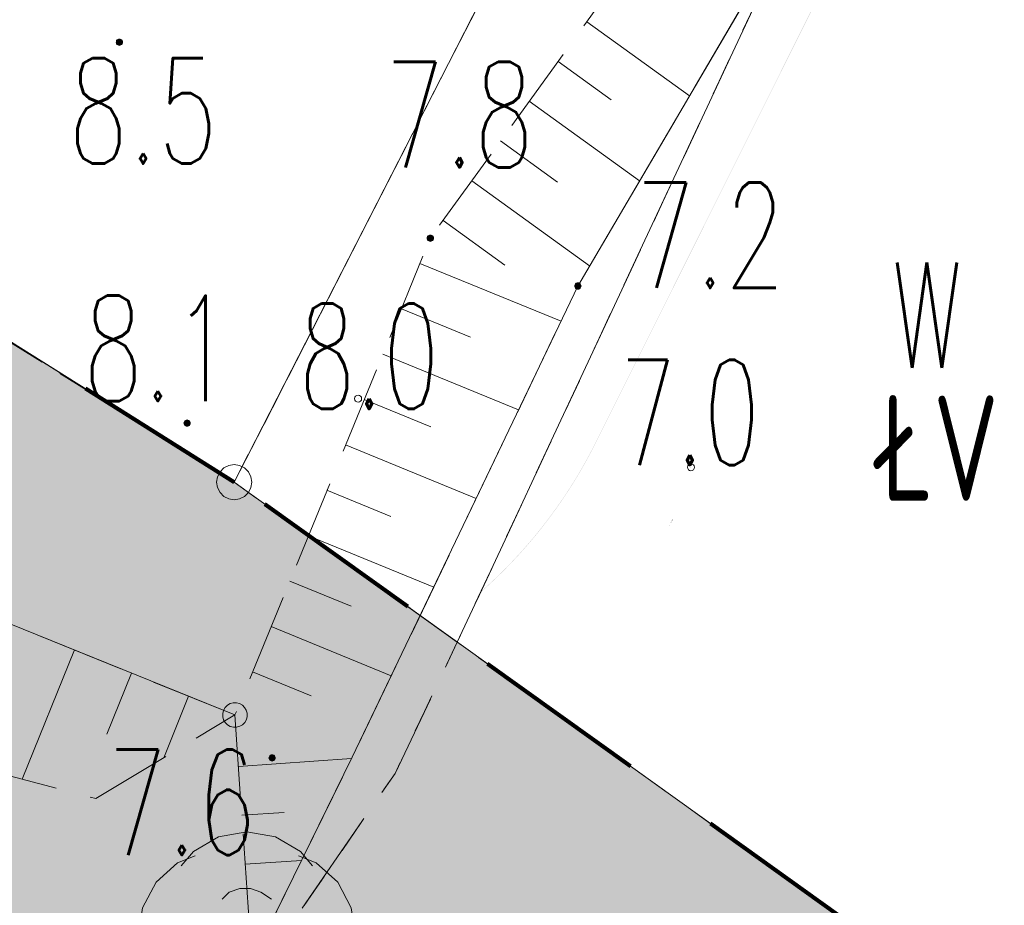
# Model space of a CAD drawing. Header units: millimetres. Extents: x -367306 to 168495, y -187323 to 82034.
# Tile 103 of 170: x 41279 to 55289, y -33610 to -21016. Entities that reach past the tile are written whole.
import ezdxf

# ---------------------------------------------------------------- set-up
doc = ezdxf.new("R2010")
doc.units = ezdxf.units.MM
doc.header["$MEASUREMENT"] = 0
for name, pattern in [('L_0_03', [1000, 500, -500]), ('L_0_05', [1750, 1250, -500]), ('L_0_06', [2000, 1500, -500]), ('Przerywana długa', [3900, 2500, -1400]), ('Przerywana gęsta', [900, 600, -300])]:
    doc.linetypes.add(name, pattern=pattern)
for name, color, linetype, lineweight, true_color in [('0_Nr_pióra__105', 7, 'Continuous', 5, 0xcae6ff), ('0_Nr_pióra__240', 7, 'Continuous', 18, 0xdcf887), ('Nowe_0_Nr_pióra__238', 7, 'Continuous', 18, 0x498039), ('sytuacja_Nr_pióra__240', 7, 'Continuous', 18, 0xdcf887), ('sytuacja_Nr_pióra__65', 7, 'Continuous', 13, 0x80c2ff)]:
    doc.layers.add(name, color=color, linetype=linetype, lineweight=lineweight, true_color=true_color)
for name, color, linetype, lineweight in [('0_Nr_pióra__196', 1, 'Continuous', 100), ('Nowe_0_Nr_pióra__8', 7, 'Continuous', 13), ('Nowe_0_Nr_pióra__9', 7, 'Continuous', 13), ('Nowe_EGDE_Nr_pióra__8', 7, 'Continuous', 13), ('Nowe_EGDE_Nr_pióra__9', 7, 'Continuous', 13), ('Nowe_EGKK_Nr_pióra__8', 7, 'Continuous', 13), ('Nowe_EGKK_Nr_pióra__9', 7, 'Continuous', 13), ('Nowe_EGKK_O_Nr_pióra__8', 7, 'Continuous', 13), ('Nowe_EGPG_Nr_pióra__8', 7, 'Continuous', 13), ('Nowe_EGPG_Nr_pióra__9', 7, 'Continuous', 13), ('Nowe_EGUG_Nr_pióra__8', 7, 'Continuous', 13), ('Nowe_EGUG_Nr_pióra__9', 7, 'Continuous', 13), ('Nowe_EGUG_O_Nr_pióra__8', 7, 'Continuous', 13), ('Nowe_OTOO_Nr_pióra__7', 7, 'Continuous', 13), ('Nowe_OTOO_Nr_pióra__8', 7, 'Continuous', 13), ('Nowe_OTOO_Nr_pióra__9', 7, 'Continuous', 13), ('Nowe_OTRK_Nr_pióra__8', 7, 'Continuous', 13), ('Nowe_OTRK_Nr_pióra__9', 7, 'Continuous', 13), ('Nowe_OTRN_Nr_pióra__7', 7, 'Continuous', 13), ('Nowe_OTRN_Nr_pióra__8', 7, 'Continuous', 13), ('Nowe_OTRN_Nr_pióra__9', 7, 'Continuous', 13), ('Nowe_OTRN_O_Nr_pióra__8', 7, 'Continuous', 13), ('Nowe_OTWP_Nr_pióra__8', 7, 'Continuous', 13), ('Nowe_OTWP_Nr_pióra__9', 7, 'Continuous', 13), ('sytuacja_Nr_pióra__1', 7, 'Continuous', 13)]:
    doc.layers.add(name, color=color, linetype=linetype, lineweight=lineweight)
doc.styles.add('STYL_AUTOMATYCZNY_3', font='Simplex.shx')

msp = doc.modelspace()

# ---------------------------------------------------------------- hatches: boundary and pattern name
at = {"layer": '0_Nr_pióra__105', "linetype": 'Continuous', "lineweight": 0, "true_color": 0x97acbf}
msp.add_hatch(color=253, dxfattribs=at).paths.add_polyline_path([(47841.4, -29149.1), (47836.3, -29160, 0.0175243), (48193.5, -28823.3, 0.0793194), (49479.6, -27027.8), (54837.3, -16302.5), (54833.1, -16300), (49475.3, -27025.6, -0.0965813)])
at = {"layer": '0_Nr_pióra__105', "linetype": 'Continuous', "lineweight": 0, "true_color": 0x505c66}
msp.add_hatch(color=251, dxfattribs=at).paths.add_polyline_path([(20441.6, -93093.2), (30167, -96734.3), (31726.2, -92406.6), (33167.2, -88530), (34343.1, -85366.5), (35027.6, -83524.8), (35149, -82792.1), (35373.2, -81438.5), (35689, -79531.4), (36018.2, -77547.1), (37194.9, -74081.9), (37508.2, -73159.1), (39123, -71571.1), (40159.4, -71414.1), (41250.5, -71802.7), (42978.9, -72418.4), (44640.7, -73010.5), (46422.8, -73645.3), (48593.9, -74403.7), (49958.1, -74879.6), (51222.3, -75320.7), (52926.1, -75915.1), (55052.9, -76657.1), (56703.6, -78380.8), (56382.6, -81087.9), (58506.9, -81618.7), (58572.4, -81544.1), (58886.4, -79298.1), (58755.1, -77979.1), (59238.7, -76159.5), (59579.1, -75843.4), (60544.8, -75099.8), (60821.9, -73667.5), (58637.3, -72854.6), (56224.5, -75830.5), (47675.1, -72338.2), (42569.2, -70252.6), (41470.3, -69790.4), (40212.7, -68912.2), (40283.4, -66791), (42208.7, -62543.2), (43771.6, -59413), (45161.6, -57793), (46661.6, -55883), (48311.6, -52433), (49741.6, -47093), (52171.6, -42023), (55048, -35268), (48510.8, -30586.1, -0.0534642), (48236.5, -30789.9), (47057.6, -31505.7, -0.0664251), (45722.8, -32090.7), (44581.6, -34413), (43011.6, -35863), (38971.6, -36563), (38441.6, -36363), (34861.6, -35003), (31101.6, -42243), (30181.6, -45723), (28891.6, -49533), (29151.6, -51443), (31911.6, -55323), (30631.6, -60783), (27191.6, -71293), (23081.6, -83003), (21661.6, -88693), (20441.6, -93093)])
at = {"layer": '0_Nr_pióra__240', "linetype": 'Continuous', "lineweight": 0, "true_color": 0x2c311b}
h = msp.add_hatch(color=250, dxfattribs=at)
h.paths.add_polyline_path([(-66188.4, -91903), (-66614.5, -94548.3), (-66298.8, -97378.8), (-65984.3, -99017.4), (-65908.4, -99413), (-64712.2, -102204), (-58518.4, -110243), (-50111, -115999.3), (-47098.4, -116963), (-41453.6, -119928.7), (-34528.4, -123913), (-27542, -126699.5), (-17768.4, -130063), (-13738.4, -130763), (-10228.4, -130053), (-8250.8, -129253.7), (-6418.4, -128513), (1281.6, -122723), (6111.6, -118913), (10781.6, -111903), (16181.6, -103873), (18201.6, -100163), (20011.6, -95123), (16011.6, -93623), (16701.6, -91693), (20441.6, -93093), (21661.6, -88693), (23081.6, -83003), (27191.6, -71293), (30631.6, -60783), (31911.6, -55323), (29151.6, -51443), (28891.6, -49533), (30181.6, -45723), (31101.6, -42243), (34861.6, -35003), (38441.6, -36363), (38971.6, -36563), (43011.6, -35863), (44581.6, -34413), (45722.8, -32090.7, -0.0858455), (43856.1, -32295.1, -0.0456676), (39865.4, -31597.6, -0.4386501), (38513.6, -29386.7), (20761.8, -20593.2, 0.4093195), (15438.6, -22340.1), (11240.6, -30469.9), (6891.2, -41834.5, -0.0668962), (5615.5, -44174.5), (3147.5, -47540.4, 0.0944648), (1538.4, -50920.2), (137, -56275.4), (-2720.5, -55330.7), (-1367.1, -50171.2, -0.0924718), (512.1, -46189.6), (2949.5, -42813.9, 0.0650464), (4180.8, -40535.7), (8549.9, -29121), (12765.9, -20956.4, -0.4090793), (22094, -17890.9), (41430.9, -27449.7, 0.2885872), (44331.6, -27593), (15671.6, -9583), (6061.6, -22143), (-2038, -25712.7), (-2368.4, -26663), (-4378.4, -29603), (-6808.4, -31263), (-17975.2, -32480.7), (-18010.6, -32516.1), (-18046.1, -32585.8), (-18058.4, -32663), (-18054.4, -32688.2), (-26394.5, -33540.5), (-35298.4, -38813), (-39078.4, -45333), (-42849.8, -50403.7), (-48488.4, -59393), (-55388.4, -70023), (-61968.4, -80313), (-64978.4, -87033)])
h.paths.add_polyline_path([(-22028.4, -110463), (-14458.4, -114383), (-10478.4, -106393), (-10731.3, -106263.8), (-17938.4, -102583), (-21362.4, -109180), (-27768.4, -106013), (-28428.4, -107313)], flags=0)
h.paths.add_polyline_path([(-14658.4, -104253), (-10731.3, -106263.8), (-7868.4, -101253), (-9425.6, -100474.4), (-10288.4, -100043), (-11968.4, -103343), (-10808.4, -103943), (-9768.4, -101903), (-9568.4, -102003), (-10928.4, -104763), (-14088.4, -103153)], flags=0)
msp.add_hatch(color=250, dxfattribs=at).paths.add_polyline_path([(50570.4, -28118.1, -0.0037517), (50517, -28218.5), (50574, -28120)])
at = {"layer": 'Nowe_OTOO_Nr_pióra__7', "linetype": 'Continuous', "lineweight": 13}
msp.add_hatch(color=7, dxfattribs=at).paths.add_polyline_path([(44503.9, -30968.6), (44515.3, -30924.4), (44514.9, -30878.7), (44502.7, -30834.7), (44479.6, -30795.3), (44447, -30763.3), (44407.2, -30740.8), (44363, -30729.3), (44317.3, -30729.7), (44273.3, -30741.9), (44233.9, -30765.1), (44201.9, -30797.6), (44179.4, -30837.4), (44167.9, -30881.6), (44168.3, -30927.3), (44180.5, -30971.3), (44203.7, -31010.7), (44236.3, -31042.7), (44276, -31065.3), (44320.2, -31076.7), (44365.9, -31076.3), (44409.9, -31064.1), (44449.3, -31041), (44481.3, -31008.4)])
at = {"layer": 'Nowe_OTRN_Nr_pióra__7', "linetype": 'Continuous', "lineweight": 13}
for points in [[(42652.7, -21336), (42654.2, -21347.6), (42658.7, -21358.5), (42665.9, -21367.8), (42675.2, -21375), (42686, -21379.5), (42697.7, -21381), (42709.3, -21379.5), (42720.2, -21375), (42729.5, -21367.8), (42736.7, -21358.5), (42741.2, -21347.6), (42742.7, -21336), (42741.2, -21324.3), (42736.7, -21313.5), (42729.5, -21304.2), (42720.2, -21297), (42709.3, -21292.5), (42697.7, -21291), (42686, -21292.5), (42675.2, -21297), (42665.9, -21304.2), (42658.7, -21313.5), (42654.2, -21324.3)], [(47076.6, -24123), (47078.2, -24134.7), (47082.6, -24145.5), (47089.8, -24154.8), (47099.1, -24162), (47110, -24166.5), (47121.6, -24168), (47133.3, -24166.5), (47144.1, -24162), (47153.4, -24154.8), (47160.6, -24145.5), (47165.1, -24134.7), (47166.6, -24123), (47165.1, -24111.4), (47160.6, -24100.5), (47153.4, -24091.2), (47144.1, -24084), (47133.3, -24079.6), (47121.6, -24078), (47110, -24079.6), (47099.1, -24084), (47089.8, -24091.2), (47082.6, -24100.5), (47078.2, -24111.4)], [(49176.6, -24803), (49178.2, -24814.7), (49182.6, -24825.5), (49189.8, -24834.8), (49199.1, -24842), (49210, -24846.5), (49221.6, -24848), (49233.3, -24846.5), (49244.1, -24842), (49253.4, -24834.8), (49260.6, -24825.5), (49265.1, -24814.7), (49266.6, -24803), (49265.1, -24791.4), (49260.6, -24780.5), (49253.4, -24771.2), (49244.1, -24764), (49233.3, -24759.6), (49221.6, -24758), (49210, -24759.6), (49199.1, -24764), (49189.8, -24771.2), (49182.6, -24780.5), (49178.2, -24791.4)], [(43616.6, -26753), (43618.2, -26764.7), (43622.6, -26775.5), (43629.8, -26784.8), (43639.1, -26792), (43650, -26796.5), (43661.6, -26798), (43673.3, -26796.5), (43684.1, -26792), (43693.4, -26784.8), (43700.6, -26775.5), (43705.1, -26764.7), (43706.6, -26753), (43705.1, -26741.4), (43700.6, -26730.5), (43693.4, -26721.2), (43684.1, -26714), (43673.3, -26709.6), (43661.6, -26708), (43650, -26709.6), (43639.1, -26714), (43629.8, -26721.2), (43622.6, -26730.5), (43618.2, -26741.4)], [(44826.3, -31513.8), (44827.8, -31525.4), (44832.3, -31536.3), (44839.4, -31545.6), (44848.8, -31552.8), (44859.6, -31557.3), (44871.3, -31558.8), (44882.9, -31557.3), (44893.8, -31552.8), (44903.1, -31545.6), (44910.2, -31536.3), (44914.7, -31525.4), (44916.3, -31513.8), (44914.7, -31502.2), (44910.2, -31491.3), (44903.1, -31482), (44893.8, -31474.8), (44882.9, -31470.3), (44871.3, -31468.8), (44859.6, -31470.3), (44848.8, -31474.8), (44839.4, -31482), (44832.3, -31491.3), (44827.8, -31502.2)]]:
    msp.add_hatch(color=7, dxfattribs=at).paths.add_polyline_path(points)
at = {"layer": 'sytuacja_Nr_pióra__240', "linetype": 'Continuous', "lineweight": 0, "true_color": 0x2c311b}
h = msp.add_hatch(color=250, dxfattribs=at)
h.paths.add_polyline_path([(-2720.5, -55330.7), (137, -56275.4), (1538.4, -50920.2, -0.0944648), (3147.5, -47540.4), (5615.5, -44174.5, 0.0668962), (6891.2, -41834.5), (11240.6, -30469.9), (15438.6, -22340.1, -0.4093195), (20761.8, -20593.2), (38513.6, -29386.7, 0.2991106), (39091.3, -31232.4, 0.1233548), (39865.4, -31597.6, 0.0456676), (43856.1, -32295.1, 0.026387), (44437.2, -32300.6, 0.0593242), (45722.8, -32090.7, 0.0432048), (46609.9, -31749.9, 0.0231539), (47057.6, -31505.7), (48236.5, -30789.9, 0.0112829), (48510.8, -30586.1), (44331.6, -27593, -0.260542), (41430.9, -27449.7), (22094, -17890.9, 0.4090793), (12765.9, -20956.4), (8549.9, -29121), (4180.8, -40535.7, -0.0650464), (2949.5, -42813.9), (512.1, -46189.6, 0.0924718), (-1367.1, -50171.2)])
h.paths.add_polyline_path([(44179.4, -30837.4), (44175.5, -30835.8, 0.000185), (44180.7, -30835.1)], flags=0)
h.paths.add_polyline_path([(44366, -31076.3), (44365.9, -31076.3), (44366.1, -31076.3)], flags=0)
h.paths.add_polyline_path([(44449.3, -31041), (44449.4, -31040.9), (44449.4, -31041)], flags=0)
h.paths.add_polyline_path([(44479.6, -30795.3), (44479.6, -30795.3), (44479.6, -30795.4)], flags=0)
h.paths.add_polyline_path([(46001.4, -31524), (46001.3, -31524), (46003.4, -31519.8)], flags=0)
h.paths.add_polyline_path([(46456.8, -30573.8), (46566.4, -30345.2), (46566.4, -30345.2)], flags=0)
at = {"layer": 'sytuacja_Nr_pióra__65', "linetype": 'Continuous', "lineweight": 0, "true_color": 0x192633}
h = msp.add_hatch(color=179, dxfattribs=at)
h.paths.add_polyline_path([(-35518.4, -34473), (-67898.4, -84573), (-66138.4, -100353), (-58518.4, -110243), (-42598.4, -121143), (-16648.4, -132123), (-1348.4, -129693), (3325.5, -137445.8), (6501.6, -134653), (31321.6, -148073), (43551.6, -131243), (55981.6, -97123), (70921.6, -40873), (56311.6, -36173), (44331.6, -27593), (34641.9, -21548.3), (33406.4, -22351.9), (22129.7, -25856.9, 0.3125645), (16459.2, -35763.1, 0.0639815), (16561.6, -47403, -0.0641372), (20517.6, -68873.4, -0.1525468), (13695.5, -93630.2), (3435.8, -112923.9, -0.0818728), (1461.6, -115509.5), (-6521.8, -122921.4, -0.1451753), (-12306.4, -125248.3, -0.1061481), (-20698.4, -125033, -0.0211831), (-52070.1, -110031, -0.0156571), (-52613.6, -109720), (-56888.4, -107093), (-58193.1, -105873.8, -0.0772249), (-60088.2, -103457.7), (-61531.9, -100882.9, -0.0991166), (-62742.3, -97148), (-63291.3, -92429.4, -0.0773758), (-63172.5, -89355.1), (-62676, -86815.8, -0.093547), (-61301.5, -83370.5), (-34907, -41842.2, -0.0487492), (-33708.7, -40309.7), (-33683.4, -40283.1, -0.1375551), (-29041.8, -37523.5, -0.0442175), (-27588.1, -37267), (-16029.6, -36267.8, 0.1385926), (-10942.3, -34343.2), (-4215.8, -29365.2), (-2512.8, -27715.9, 0.2008798), (-1007.6, -25258.6), (-17808.4, -32663)])
h.paths.add_polyline_path([(33381.6, -100123), (34081.6, -98183), (16701.6, -91693), (16011.6, -93623)], flags=0)

# ---------------------------------------------------------------- linework, layer by layer
at = {"layer": '0_Nr_pióra__196', "color": 1, "linetype": 'Przerywana długa', "lineweight": 100}
msp.add_lwpolyline([(55981.6, -97123), (70921.6, -40873), (56311.6, -36173), (44331.6, -27593), (15671.6, -9583), (6061.6, -22143), (-17808.4, -32663), (-35518.4, -34473), (-67898.4, -84573), (-66138.4, -100353), (-58518.4, -110243), (-42598.4, -121143), (-16648.4, -132123), (-1348.4, -129693), (3325.5, -137445.8), (6501.6, -134653), (31321.6, -148073), (43551.6, -131243)], close=True, dxfattribs=at)
at = {"layer": 'Nowe_0_Nr_pióra__238', "color": 87, "linetype": 'Continuous', "lineweight": 18, "true_color": 0x498039, "flags": 128}
for points in [[(43575.6, -33049.1), (43750, -32842.2), (44106.5, -32637), (44511.6, -32565.7), (44916.7, -32637), (45273.2, -32842.2), (45447.6, -33049.1)], [(43196.3, -34684.8), (43053.4, -34455), (42968.4, -34052.6), (43025.8, -33645.2), (43218.8, -33282), (43524.1, -33006.3), (43774.8, -32904.4)], [(45248.4, -32904.4), (45499.2, -33006.3), (45804.5, -33282), (45997.4, -33645.2), (46054.9, -34052.6), (45969.9, -34455), (45826.9, -34684.8)]]:
    msp.add_lwpolyline(points, dxfattribs=at)
at = {"layer": 'Nowe_0_Nr_pióra__8', "color": 7, "linetype": 'Continuous', "lineweight": 13}
for p, q in [((46094.2, -26405), (46094.2, -26405)), ((50829.8, -27381), (50829.8, -27381))]:
    msp.add_line(p, q, dxfattribs=at)
at = {"layer": 'Nowe_0_Nr_pióra__9', "color": 7, "linetype": 'Continuous', "lineweight": 13}
msp.add_lwpolyline([(44861.6, -33523), (44711.6, -33423), (44561.6, -33373), (44411.6, -33373), (44261.6, -33423), (44161.6, -33523)], dxfattribs=at)
for centre in [(46094.2, -26405), (50829.8, -27381)]:
    msp.add_circle(centre, 50, dxfattribs=at)
at = {"layer": 'Nowe_EGDE_Nr_pióra__8', "color": 7, "linetype": 'Continuous', "lineweight": 13}
msp.add_line((44331.6, -27593), (44331.7, -27593), dxfattribs=at)
msp.add_line((44331.6, -27593), (44331.7, -27593), dxfattribs=at)
msp.add_line((44331.6, -27593), (44331.7, -27593), dxfattribs=at)
at = {"layer": 'Nowe_EGDE_Nr_pióra__9', "color": 7, "linetype": 'Continuous', "lineweight": 13, "flags": 128}
for points in [[(44331.6, -27593), (59791.6, 2597), (76491.6, -4103), (75171.6, 3647), (70471.6, 39997), (65251.6, 47097), (50221.6, 10987), (-7768.4, 34407), (-12278.4, 26477), (-17648.4, 3857), (15671.6, -9583)], [(70921.6, -40873), (77721.6, -12313), (76491.6, -4103), (59791.6, 2597), (44331.6, -27593), (56311.6, -36173)], [(55981.6, -97123), (70921.6, -40873), (56311.6, -36173), (44331.6, -27593), (15671.6, -9583), (6061.6, -22143), (-17808.4, -32663), (-35518.4, -34473), (-67898.4, -84573), (-66138.4, -100353), (-58518.4, -110243), (-42598.4, -121143), (-16648.4, -132123), (-1348.4, -129693), (3311.6, -137403), (6501.6, -134653), (31321.6, -148073), (43551.6, -131243)]]:
    msp.add_lwpolyline(points, close=True, dxfattribs=at)
at = {"layer": 'Nowe_EGKK_Nr_pióra__8', "color": 7, "linetype": 'Continuous', "lineweight": 13}
for p, q in [((44331.6, -27593), (44331.7, -27593)), ((44331.6, -27593), (44331.7, -27593)), ((47506.2, -29866.6), (47506.2, -29866.6)), ((47506.2, -29866.6), (47506.2, -29866.6)), ((46621.6, -31733), (46621.7, -31733))]:
    msp.add_line(p, q, dxfattribs=at)
at = {"layer": 'Nowe_EGKK_Nr_pióra__9', "color": 7, "linetype": 'L_0_06', "lineweight": 13, "flags": 128}
for points in [[(75171.6, 3647), (70471.6, 39997), (65251.6, 47097), (50221.6, 10987), (48471.6, 5557), (35521.6, -17603), (33560.7, -20824.5), (44331.6, -27593), (52047.3, -12525.9), (69441.6, -2313), (77721.6, -12313), (76491.6, -4103)], [(-65928.4, -86443), (-46598.4, -55193), (-32708.1, -34185.8), (-25888.4, -18613), (-19538.4, -3963), (-15289, 2905.3), (-7768.4, 34407), (-6478.4, 39617), (-9198.5, 39673.5), (-11138.4, 31577), (-9490.8, 31378.4), (-12278.4, 26477), (-12397.1, 25976.7), (-13078.4, 26127), (-24358.4, -3553), (-29788.4, -3963), (-32958.4, -14253), (-43448.4, -33613), (-62598.4, -63213), (-70068.4, -74873), (-73378.4, -83263), (-74808.4, -87963), (-76058.4, -92933), (-76488.4, -97643), (-76148.4, -99903), (-74478.4, -105063), (-71748.4, -109473), (-68778.4, -112643), (-63278.4, -117253), (-36888.4, -133563), (-29028.4, -136863), (-23848.4, -137733), (-15768.4, -138533), (-6768.4, -139353), (-3598.4, -138483), (-438.4, -136613), (1879.8, -135034.1), (3281.6, -133823), (12911.6, -125533), (23321.6, -113373), (29441.6, -101683), (31601.6, -96903), (39431.6, -73863), (55391.6, -79203), (56561.6, -81483), (58691.6, -82183), (59421.6, -76943), (62241.6, -69543), (68811.6, -45163), (66821.6, -44573), (60191.6, -64873), (57641.6, -74443), (41611.6, -68353), (55048, -35268), (61231.6, -20173), (54061.6, -15833), (47506.2, -29866.6), (46621.6, -31733), (42301.6, -37993), (38441.6, -36363), (31721.6, -45713), (29651.6, -50493), (32131.6, -55673), (28631.6, -68213), (23091.6, -85543), (18891.6, -95613), (19151.6, -99663), (15641.6, -105623), (7471.6, -118773), (-568.4, -125543), (-4988.4, -128413), (-15438.4, -130493), (-41388.4, -119513), (-56468.4, -109643), (-64298.4, -99413)], [(70921.6, -40873), (77721.6, -12313), (69441.6, -2313), (52047.3, -12525.9), (44331.6, -27593), (47506.2, -29866.6), (54061.6, -15833), (61231.6, -20173), (55048, -35268), (56311.6, -36173)]]:
    msp.add_lwpolyline(points, close=True, dxfattribs=at)
at = {"layer": 'Nowe_EGPG_Nr_pióra__8', "color": 7, "linetype": 'Continuous', "lineweight": 13}
for p, q in [((44129.4, -27446.1), (44129.4, -27446.1)), ((44184.7, -27390.8), (44184.7, -27390.8)), ((44254.4, -27355.3), (44254.4, -27355.3)), ((44331.6, -27343), (44331.7, -27343)), ((44408.9, -27355.3), (44408.9, -27355.3)), ((44478.6, -27390.8), (44478.6, -27390.8)), ((44533.9, -27446.1), (44533.9, -27446.1)), ((44081.6, -27593), (44081.7, -27593)), ((44093.9, -27515.8), (44093.9, -27515.8)), ((44569.4, -27515.8), (44569.4, -27515.8)), ((44581.6, -27593), (44581.7, -27593)), ((44093.9, -27670.3), (44093.9, -27670.3)), ((44129.4, -27740), (44129.4, -27740)), ((44533.9, -27740), (44533.9, -27740)), ((44569.4, -27670.3), (44569.4, -27670.3)), ((44184.7, -27795.3), (44184.7, -27795.3)), ((44254.4, -27830.8), (44254.4, -27830.8)), ((44331.6, -27843), (44331.7, -27843)), ((44408.9, -27830.8), (44408.9, -27830.8)), ((44478.6, -27795.3), (44478.6, -27795.3))]:
    msp.add_line(p, q, dxfattribs=at)
at = {"layer": 'Nowe_EGPG_Nr_pióra__9', "color": 7, "linetype": 'Continuous', "lineweight": 13, "flags": 128}
msp.add_lwpolyline([(44331.6, -27343), (44408.9, -27355.3), (44478.6, -27390.8), (44533.9, -27446.1), (44569.4, -27515.8), (44581.6, -27593), (44569.4, -27670.3), (44533.9, -27740), (44478.6, -27795.3), (44408.9, -27830.8), (44331.6, -27843), (44254.4, -27830.8), (44184.7, -27795.3), (44129.4, -27740), (44093.9, -27670.3), (44081.6, -27593), (44093.9, -27515.8), (44129.4, -27446.1), (44184.7, -27390.8), (44254.4, -27355.3)], close=True, dxfattribs=at)
at = {"layer": 'Nowe_EGUG_Nr_pióra__8', "color": 7, "linetype": 'Continuous', "lineweight": 13}
for p, q in [((44331.6, -27593), (44331.7, -27593)), ((44331.6, -27593), (44331.7, -27593)), ((44331.6, -27593), (44331.7, -27593)), ((47506.2, -29866.6), (47506.2, -29866.6)), ((47506.2, -29866.6), (47506.2, -29866.6)), ((47506.2, -29866.6), (47506.2, -29866.6)), ((46621.6, -31733), (46621.7, -31733)), ((46621.6, -31733), (46621.7, -31733))]:
    msp.add_line(p, q, dxfattribs=at)
at = {"layer": 'Nowe_EGUG_Nr_pióra__9', "color": 7, "linetype": 'L_0_03', "lineweight": 13, "flags": 128}
for points in [[(75171.6, 3647), (70471.6, 39997), (65251.6, 47097), (50221.6, 10987), (48471.6, 5557), (35521.6, -17603), (33560.7, -20824.5), (44331.6, -27593), (52047.3, -12525.9), (69441.6, -2313), (77721.6, -12313), (76491.6, -4103)], [(-65928.4, -86443), (-46598.4, -55193), (-32708.1, -34185.8), (-25888.4, -18613), (-19538.4, -3963), (-15289, 2905.3), (-7768.4, 34407), (-6478.4, 39617), (-9198.5, 39673.5), (-11138.4, 31577), (-9490.8, 31378.4), (-12278.4, 26477), (-12397.1, 25976.7), (-13078.4, 26127), (-24358.4, -3553), (-29788.4, -3963), (-32958.4, -14253), (-43448.4, -33613), (-62598.4, -63213), (-70068.4, -74873), (-73378.4, -83263), (-74808.4, -87963), (-76058.4, -92933), (-76488.4, -97643), (-76148.4, -99903), (-74478.4, -105063), (-71748.4, -109473), (-68778.4, -112643), (-63278.4, -117253), (-36888.4, -133563), (-29028.4, -136863), (-23848.4, -137733), (-15768.4, -138533), (-6768.4, -139353), (-3598.4, -138483), (-438.4, -136613), (1879.8, -135034.1), (3281.6, -133823), (12911.6, -125533), (23321.6, -113373), (29441.6, -101683), (31601.6, -96903), (39431.6, -73863), (55391.6, -79203), (56561.6, -81483), (58691.6, -82183), (59421.6, -76943), (62241.6, -69543), (68811.6, -45163), (66821.6, -44573), (60191.6, -64873), (57641.6, -74443), (41611.6, -68353), (55048, -35268), (61231.6, -20173), (54061.6, -15833), (47506.2, -29866.6), (46621.6, -31733), (42301.6, -37993), (38441.6, -36363), (31721.6, -45713), (29651.6, -50493), (32131.6, -55673), (28631.6, -68213), (23091.6, -85543), (18891.6, -95613), (19151.6, -99663), (15641.6, -105623), (7471.6, -118773), (-568.4, -125543), (-4988.4, -128413), (-15438.4, -130493), (-41388.4, -119513), (-56468.4, -109643), (-64298.4, -99413)], [(70921.6, -40873), (77721.6, -12313), (69441.6, -2313), (52047.3, -12525.9), (44331.6, -27593), (47506.2, -29866.6), (54061.6, -15833), (61231.6, -20173), (55048, -35268), (56311.6, -36173)], [(28631.6, -68213), (32131.6, -55673), (29651.6, -50493), (31721.6, -45713), (38441.6, -36363), (42301.6, -37993), (46621.6, -31733), (47506.2, -29866.6), (44331.6, -27593), (33560.7, -20824.5), (15671.6, -9583), (6061.6, -22143), (-17808.4, -32663), (-32708.1, -34185.8), (-46598.4, -55193), (-65928.4, -86443), (-64298.4, -99413), (-56468.4, -109643), (-41388.4, -119513), (-15438.4, -130493), (-4988.4, -128413), (-568.4, -125543), (7471.6, -118773), (15641.6, -105623), (19151.6, -99663), (18891.6, -95613), (23091.6, -85543)]]:
    msp.add_lwpolyline(points, close=True, dxfattribs=at)
at = {"layer": 'Nowe_OTOO_Nr_pióra__8', "color": 7, "linetype": 'Continuous', "lineweight": 13}
for p, q in [((44201.9, -30797.6), (44201.9, -30797.6)), ((44233.9, -30765.1), (44234, -30765.1)), ((44273.3, -30741.9), (44273.4, -30741.9)), ((44317.3, -30729.7), (44317.4, -30729.7)), ((44363, -30729.3), (44363.1, -30729.3)), ((44407.2, -30740.8), (44407.3, -30740.8)), ((44447, -30763.3), (44447, -30763.3)), ((44479.6, -30795.3), (44479.6, -30795.3)), ((44167.9, -30881.6), (44168, -30881.6)), ((44168.3, -30927.3), (44168.4, -30927.3)), ((44179.4, -30837.4), (44179.4, -30837.4)), ((44341.6, -30903), (44341.7, -30903)), ((44502.7, -30834.7), (44502.8, -30834.7)), ((44514.9, -30878.7), (44515, -30878.7)), ((44515.3, -30924.4), (44515.4, -30924.4)), ((44180.5, -30971.3), (44180.6, -30971.3)), ((44203.7, -31010.7), (44203.7, -31010.7)), ((44236.3, -31042.7), (44236.3, -31042.7)), ((44276, -31065.3), (44276.1, -31065.3)), ((44320.2, -31076.7), (44320.3, -31076.7)), ((44365.9, -31076.3), (44366, -31076.3)), ((44409.9, -31064.1), (44410, -31064.1)), ((44449.3, -31041), (44449.4, -31041)), ((44481.3, -31008.4), (44481.4, -31008.4)), ((44503.9, -30968.6), (44503.9, -30968.6))]:
    msp.add_line(p, q, dxfattribs=at)
at = {"layer": 'Nowe_OTOO_Nr_pióra__9', "color": 7, "linetype": 'Continuous', "lineweight": 13, "flags": 128}
msp.add_lwpolyline([(44341.6, -30903), (30891.6, -25463), (24261.6, -22983), (20361.6, -21593), (16701.6, -19693)], dxfattribs=at)
msp.add_lwpolyline([(44503.9, -30968.6), (44515.3, -30924.4), (44514.9, -30878.7), (44502.7, -30834.7), (44479.6, -30795.3), (44447, -30763.3), (44407.2, -30740.8), (44363, -30729.3), (44317.3, -30729.7), (44273.3, -30741.9), (44233.9, -30765.1), (44201.9, -30797.6), (44179.4, -30837.4), (44167.9, -30881.6), (44168.3, -30927.3), (44180.5, -30971.3), (44203.7, -31010.7), (44236.3, -31042.7), (44276, -31065.3), (44320.2, -31076.7), (44365.9, -31076.3), (44409.9, -31064.1), (44449.3, -31041), (44481.3, -31008.4)], close=True, dxfattribs=at)
at = {"layer": 'Nowe_OTRK_Nr_pióra__8', "color": 7, "linetype": 'Continuous', "lineweight": 13}
for p, q in [((49347.6, -21044.3), (49347.7, -21044.3)), ((48938.9, -21609.7), (48938.9, -21609.7)), ((50809, -22101), (50809.1, -22101)), ((48530.1, -22175), (48530.2, -22175)), ((49696.5, -22157.4), (49696.5, -22157.4)), ((48121.4, -22740.3), (48121.4, -22740.3)), ((47712.6, -23305.7), (47712.7, -23305.7)), ((48932.7, -23327), (48932.8, -23327)), ((50099.1, -23309.4), (50099.1, -23309.4)), ((47303.9, -23871), (47303.9, -23871)), ((47121.6, -24123), (47121.7, -24123)), ((46974.9, -24480.7), (46975, -24480.7)), ((48181.9, -24505.8), (48181.9, -24505.8)), ((49389.1, -24517.9), (49389.2, -24517.9)), ((49221.6, -24803), (49221.7, -24803)), ((46710.3, -25126.2), (46710.3, -25126.2)), ((48981.8, -25303.6), (48981.8, -25303.6)), ((47695.1, -25530), (47695.1, -25530)), ((46445.6, -25771.7), (46445.7, -25771.7)), ((46181, -26417.2), (46181, -26417.2)), ((48377.9, -26564), (48378, -26564)), ((47128.5, -26805.7), (47128.5, -26805.7)), ((45916.3, -27062.6), (45916.3, -27062.6)), ((45651.6, -27708.1), (45651.7, -27708.1)), ((47774.1, -27824.4), (47774.1, -27824.4)), ((46561.9, -28081.3), (46561.9, -28081.3)), ((45387, -28353.6), (45387, -28353.6)), ((45122.3, -28999.1), (45122.3, -28999.1)), ((47170.2, -29084.8), (47170.3, -29084.8)), ((45995.3, -29357), (45995.3, -29357)), ((44857.6, -29644.5), (44857.7, -29644.5)), ((42057.1, -29979), (42057.1, -29979)), ((42869.9, -30307.8), (42869.9, -30307.8)), ((44593, -30290), (44593, -30290)), ((46566.4, -30345.2), (46566.4, -30345.2)), ((43682.7, -30636.5), (43682.7, -30636.5)), ((45428.7, -30632.7), (45428.7, -30632.7)), ((44341.6, -30903), (44341.7, -30903)), ((44341.6, -30903), (44341.7, -30903)), ((42519.1, -31175), (42519.2, -31175)), ((43328.7, -31511.8), (43328.7, -31511.8)), ((46011.6, -31503), (46011.7, -31503)), ((44391.6, -31634), (44391.7, -31634)), ((46001.3, -31524), (46001.4, -31524)), ((41313.6, -31817.2), (41313.7, -31817.2)), ((42361.6, -32093), (42361.7, -32093)), ((44439.2, -32330), (44439.2, -32330)), ((45042.5, -32288.8), (45042.5, -32288.8)), ((44486.8, -33026), (44486.8, -33026)), ((45290.2, -32971.1), (45290.2, -32971.1))]:
    msp.add_line(p, q, dxfattribs=at)
at = {"layer": 'Nowe_OTRK_Nr_pióra__9', "color": 7, "linetype": 'L_0_05', "lineweight": 13, "flags": 128}
for points in [[(44901.6, -59693), (45861.6, -58523), (47631.6, -56383), (49271.6, -52683), (50341.6, -47353), (53341.6, -42513), (55261.6, -37473), (58651.6, -30653), (63651.6, -21123), (63021.6, -18093), (60331.6, -15883), (55471.6, -14363), (53491.6, -15313), (47121.6, -24123), (44341.6, -30903), (44581.6, -34413), (46011.6, -31503), (49221.6, -24803), (53351.6, -17773), (54901.6, -16583), (59141.6, -17763), (61161.6, -19573), (61441.6, -21753), (58111.6, -28753), (56651.6, -31563), (55048, -35268), (52171.6, -42023), (49741.6, -47093), (48311.6, -52433), (46661.6, -55883), (45161.6, -57793), (43771.6, -59413)], [(44341.6, -30903), (30891.6, -25463), (24261.6, -22983), (30761.6, -27603), (36091.6, -30443), (42361.6, -32093)]]:
    msp.add_lwpolyline(points, close=True, dxfattribs=at)
at = {"layer": 'Nowe_OTRK_Nr_pióra__9', "color": 7, "linetype": 'Continuous', "lineweight": 13, "flags": 128}
for points in [[(50809, -22101), (49347.6, -21044.3)], [(48938.9, -21609.7), (49696.5, -22157.4)], [(50099.1, -23309.4), (48530.1, -22175)], [(48121.4, -22740.3), (48932.7, -23327)], [(49389.1, -24517.9), (47712.6, -23305.7)], [(47303.9, -23871), (48181.9, -24505.8)], [(48981.8, -25303.6), (46974.9, -24480.7)], [(46710.3, -25126.2), (47695.1, -25530)], [(48377.9, -26564), (46445.6, -25771.7)], [(46181, -26417.2), (47128.5, -26805.7)], [(47774.1, -27824.4), (45916.3, -27062.6)], [(45651.6, -27708.1), (46561.9, -28081.3)], [(47170.2, -29084.8), (45387, -28353.6)], [(45122.3, -28999.1), (45995.3, -29357)], [(46566.4, -30345.2), (44857.6, -29644.5)], [(42057.1, -29979), (41313.6, -31817.2)], [(42869.9, -30307.8), (42519.1, -31175)], [(44593, -30290), (45428.7, -30632.7)], [(43682.7, -30636.5), (43328.7, -31511.8)], [(44391.6, -31634), (46001.3, -31524)], [(44439.2, -32330), (45042.5, -32288.8)], [(44486.8, -33026), (45290.2, -32971.1)]]:
    msp.add_lwpolyline(points, dxfattribs=at)
at = {"layer": 'Nowe_OTRN_Nr_pióra__8', "color": 7, "linetype": 'Continuous', "lineweight": 13}
for p, q in [((42686, -21292.5), (42686.1, -21292.5)), ((42697.7, -21291), (42697.7, -21291)), ((42709.3, -21292.5), (42709.4, -21292.5)), ((42652.7, -21336), (42652.7, -21336)), ((42654.2, -21324.3), (42654.3, -21324.3)), ((42654.2, -21347.6), (42654.3, -21347.6)), ((42658.7, -21313.5), (42658.8, -21313.5)), ((42658.7, -21358.5), (42658.8, -21358.5)), ((42665.9, -21304.2), (42665.9, -21304.2)), ((42665.9, -21367.8), (42665.9, -21367.8)), ((42675.2, -21297), (42675.2, -21297)), ((42675.2, -21375), (42675.2, -21375)), ((42686, -21379.5), (42686.1, -21379.5)), ((42697.7, -21381), (42697.7, -21381)), ((42709.3, -21379.5), (42709.4, -21379.5)), ((42720.2, -21297), (42720.2, -21297)), ((42720.2, -21375), (42720.2, -21375)), ((42729.5, -21304.2), (42729.6, -21304.2)), ((42729.5, -21367.8), (42729.6, -21367.8)), ((42736.7, -21313.5), (42736.7, -21313.5)), ((42736.7, -21358.5), (42736.7, -21358.5)), ((42741.2, -21324.3), (42741.2, -21324.3)), ((42741.2, -21347.6), (42741.2, -21347.6)), ((42742.7, -21336), (42742.7, -21336)), ((47089.8, -24091.2), (47089.9, -24091.2)), ((47099.1, -24084), (47099.2, -24084)), ((47110, -24079.6), (47110, -24079.6)), ((47121.6, -24078), (47121.7, -24078)), ((47133.3, -24079.6), (47133.3, -24079.6)), ((47144.1, -24084), (47144.2, -24084)), ((47153.4, -24091.2), (47153.5, -24091.2)), ((47076.6, -24123), (47076.7, -24123)), ((47078.2, -24111.4), (47078.2, -24111.4)), ((47078.2, -24134.7), (47078.2, -24134.7)), ((47082.6, -24100.5), (47082.7, -24100.5)), ((47082.6, -24145.5), (47082.7, -24145.5)), ((47089.8, -24154.8), (47089.9, -24154.8)), ((47099.1, -24162), (47099.2, -24162)), ((47110, -24166.5), (47110, -24166.5)), ((47121.6, -24168), (47121.7, -24168)), ((47133.3, -24166.5), (47133.3, -24166.5)), ((47144.1, -24162), (47144.2, -24162)), ((47153.4, -24154.8), (47153.5, -24154.8)), ((47160.6, -24100.5), (47160.6, -24100.5)), ((47160.6, -24145.5), (47160.6, -24145.5)), ((47165.1, -24111.4), (47165.1, -24111.4)), ((47165.1, -24134.7), (47165.1, -24134.7)), ((47166.6, -24123), (47166.7, -24123)), ((49178.2, -24791.4), (49178.2, -24791.4)), ((49182.6, -24780.5), (49182.7, -24780.5)), ((49189.8, -24771.2), (49189.9, -24771.2)), ((49199.1, -24764), (49199.2, -24764)), ((49210, -24759.6), (49210, -24759.6)), ((49221.6, -24758), (49221.7, -24758)), ((49233.3, -24759.6), (49233.3, -24759.6)), ((49244.1, -24764), (49244.2, -24764)), ((49253.4, -24771.2), (49253.5, -24771.2)), ((49260.6, -24780.5), (49260.6, -24780.5)), ((49265.1, -24791.4), (49265.1, -24791.4)), ((49176.6, -24803), (49176.7, -24803)), ((49178.2, -24814.7), (49178.2, -24814.7)), ((49182.6, -24825.5), (49182.7, -24825.5)), ((49189.8, -24834.8), (49189.9, -24834.8)), ((49199.1, -24842), (49199.2, -24842)), ((49210, -24846.5), (49210, -24846.5)), ((49221.6, -24848), (49221.7, -24848)), ((49233.3, -24846.5), (49233.3, -24846.5)), ((49244.1, -24842), (49244.2, -24842)), ((49253.4, -24834.8), (49253.5, -24834.8)), ((49260.6, -24825.5), (49260.6, -24825.5)), ((49265.1, -24814.7), (49265.1, -24814.7)), ((49266.6, -24803), (49266.7, -24803)), ((43616.6, -26753), (43616.7, -26753)), ((43618.2, -26741.4), (43618.2, -26741.4)), ((43622.6, -26730.5), (43622.7, -26730.5)), ((43629.8, -26721.2), (43629.9, -26721.2)), ((43639.1, -26714), (43639.2, -26714)), ((43650, -26709.6), (43650, -26709.6)), ((43661.6, -26708), (43661.7, -26708)), ((43673.3, -26709.6), (43673.3, -26709.6)), ((43684.1, -26714), (43684.2, -26714)), ((43693.4, -26721.2), (43693.5, -26721.2)), ((43700.6, -26730.5), (43700.6, -26730.5)), ((43705.1, -26741.4), (43705.1, -26741.4)), ((43706.6, -26753), (43706.7, -26753)), ((43618.2, -26764.7), (43618.2, -26764.7)), ((43622.6, -26775.5), (43622.7, -26775.5)), ((43629.8, -26784.8), (43629.9, -26784.8)), ((43639.1, -26792), (43639.2, -26792)), ((43650, -26796.5), (43650, -26796.5)), ((43661.6, -26798), (43661.7, -26798)), ((43673.3, -26796.5), (43673.3, -26796.5)), ((43684.1, -26792), (43684.2, -26792)), ((43693.4, -26784.8), (43693.5, -26784.8)), ((43700.6, -26775.5), (43700.6, -26775.5)), ((43705.1, -26764.7), (43705.1, -26764.7)), ((44826.3, -31513.8), (44826.3, -31513.8)), ((44827.8, -31502.2), (44827.8, -31502.2)), ((44832.3, -31491.3), (44832.3, -31491.3)), ((44839.4, -31482), (44839.5, -31482)), ((44848.8, -31474.8), (44848.8, -31474.8)), ((44859.6, -31470.3), (44859.7, -31470.3)), ((44871.3, -31468.8), (44871.3, -31468.8)), ((44882.9, -31470.3), (44883, -31470.3)), ((44893.8, -31474.8), (44893.8, -31474.8)), ((44903.1, -31482), (44903.1, -31482)), ((44910.2, -31491.3), (44910.3, -31491.3)), ((44914.7, -31502.2), (44914.8, -31502.2)), ((44916.3, -31513.8), (44916.3, -31513.8)), ((44827.8, -31525.4), (44827.8, -31525.4)), ((44832.3, -31536.3), (44832.3, -31536.3)), ((44839.4, -31545.6), (44839.5, -31545.6)), ((44848.8, -31552.8), (44848.8, -31552.8)), ((44859.6, -31557.3), (44859.7, -31557.3)), ((44871.3, -31558.8), (44871.3, -31558.8)), ((44882.9, -31557.3), (44883, -31557.3)), ((44893.8, -31552.8), (44893.8, -31552.8)), ((44903.1, -31545.6), (44903.1, -31545.6)), ((44910.2, -31536.3), (44910.3, -31536.3)), ((44914.7, -31525.4), (44914.8, -31525.4))]:
    msp.add_line(p, q, dxfattribs=at)
at = {"layer": 'Nowe_OTRN_Nr_pióra__9', "color": 7, "linetype": 'Continuous', "lineweight": 13, "flags": 128}
for points in [[(42652.7, -21336), (42654.2, -21347.6), (42658.7, -21358.5), (42665.9, -21367.8), (42675.2, -21375), (42686, -21379.5), (42697.7, -21381), (42709.3, -21379.5), (42720.2, -21375), (42729.5, -21367.8), (42736.7, -21358.5), (42741.2, -21347.6), (42742.7, -21336), (42741.2, -21324.3), (42736.7, -21313.5), (42729.5, -21304.2), (42720.2, -21297), (42709.3, -21292.5), (42697.7, -21291), (42686, -21292.5), (42675.2, -21297), (42665.9, -21304.2), (42658.7, -21313.5), (42654.2, -21324.3)], [(47076.6, -24123), (47078.2, -24134.7), (47082.6, -24145.5), (47089.8, -24154.8), (47099.1, -24162), (47110, -24166.5), (47121.6, -24168), (47133.3, -24166.5), (47144.1, -24162), (47153.4, -24154.8), (47160.6, -24145.5), (47165.1, -24134.7), (47166.6, -24123), (47165.1, -24111.4), (47160.6, -24100.5), (47153.4, -24091.2), (47144.1, -24084), (47133.3, -24079.6), (47121.6, -24078), (47110, -24079.6), (47099.1, -24084), (47089.8, -24091.2), (47082.6, -24100.5), (47078.2, -24111.4)], [(49176.6, -24803), (49178.2, -24814.7), (49182.6, -24825.5), (49189.8, -24834.8), (49199.1, -24842), (49210, -24846.5), (49221.6, -24848), (49233.3, -24846.5), (49244.1, -24842), (49253.4, -24834.8), (49260.6, -24825.5), (49265.1, -24814.7), (49266.6, -24803), (49265.1, -24791.4), (49260.6, -24780.5), (49253.4, -24771.2), (49244.1, -24764), (49233.3, -24759.6), (49221.6, -24758), (49210, -24759.6), (49199.1, -24764), (49189.8, -24771.2), (49182.6, -24780.5), (49178.2, -24791.4)], [(43616.6, -26753), (43618.2, -26764.7), (43622.6, -26775.5), (43629.8, -26784.8), (43639.1, -26792), (43650, -26796.5), (43661.6, -26798), (43673.3, -26796.5), (43684.1, -26792), (43693.4, -26784.8), (43700.6, -26775.5), (43705.1, -26764.7), (43706.6, -26753), (43705.1, -26741.4), (43700.6, -26730.5), (43693.4, -26721.2), (43684.1, -26714), (43673.3, -26709.6), (43661.6, -26708), (43650, -26709.6), (43639.1, -26714), (43629.8, -26721.2), (43622.6, -26730.5), (43618.2, -26741.4)], [(44826.3, -31513.8), (44827.8, -31525.4), (44832.3, -31536.3), (44839.4, -31545.6), (44848.8, -31552.8), (44859.6, -31557.3), (44871.3, -31558.8), (44882.9, -31557.3), (44893.8, -31552.8), (44903.1, -31545.6), (44910.2, -31536.3), (44914.7, -31525.4), (44916.3, -31513.8), (44914.7, -31502.2), (44910.2, -31491.3), (44903.1, -31482), (44893.8, -31474.8), (44882.9, -31470.3), (44871.3, -31468.8), (44859.6, -31470.3), (44848.8, -31474.8), (44839.4, -31482), (44832.3, -31491.3), (44827.8, -31502.2)]]:
    msp.add_lwpolyline(points, close=True, dxfattribs=at)
at = {"layer": 'Nowe_OTWP_Nr_pióra__8', "color": 7, "linetype": 'Continuous', "lineweight": 13}
for p, q in [((49221.6, -24803), (49221.7, -24803)), ((46011.6, -31503), (46011.7, -31503))]:
    msp.add_line(p, q, dxfattribs=at)
at = {"layer": 'Nowe_OTWP_Nr_pióra__9', "color": 7, "linetype": 'Continuous', "lineweight": 13, "flags": 128}
msp.add_lwpolyline([(44581.6, -34413), (46011.6, -31503), (49221.6, -24803), (53351.6, -17773), (54901.6, -16583), (59141.6, -17763), (61161.6, -19573), (61231.6, -20173), (61441.6, -21753), (58111.6, -28753), (56651.6, -31563), (55048, -35268)], dxfattribs=at)
at = {"layer": 'sytuacja_Nr_pióra__1', "color": 7, "linetype": 'Przerywana gęsta', "lineweight": 13, "flags": 128}
msp.add_lwpolyline([(-35518.4, -34473), (-67898.4, -84573), (-66138.4, -100353), (-58518.4, -110243), (-42598.4, -121143), (-16648.4, -132123), (-1348.4, -129693), (3325.5, -137445.8), (6501.6, -134653), (31321.6, -148073), (43551.6, -131243), (55981.6, -97123), (70921.6, -40873), (56311.6, -36173), (44331.6, -27593), (34641.9, -21548.3), (33406.4, -22351.9), (22129.7, -25856.9, 0.3125645), (16459.2, -35763.1, 0.0639815), (16561.6, -47403, -0.0641372), (20517.6, -68873.4, -0.1525468), (13695.5, -93630.2), (3435.8, -112923.9, -0.0818728), (1461.6, -115509.5), (-6521.8, -122921.4, -0.1451753), (-12306.4, -125248.3, -0.1061481), (-20698.4, -125033, -0.0211831), (-52070.1, -110031, -0.0156571), (-52613.6, -109720), (-56888.4, -107093), (-58193.1, -105873.8, -0.0772249), (-60088.2, -103457.7), (-61531.9, -100882.9, -0.0991166), (-62742.3, -97148), (-63291.3, -92429.4, -0.0773758), (-63172.5, -89355.1), (-62676, -86815.8, -0.093547), (-61301.5, -83370.5), (-34907, -41842.2, -0.0487492), (-33708.7, -40309.7), (-33683.4, -40283.1, -0.1375551), (-29041.8, -37523.5, -0.0442175), (-27588.1, -37267), (-16029.6, -36267.8, 0.1385926), (-10942.3, -34343.2), (-4215.8, -29365.2), (-2512.8, -27715.9, 0.2008798), (-1007.6, -25258.6), (-17808.4, -32663)], format="xyb", close=True, dxfattribs=at)

# ---------------------------------------------------------------- texts
at = {"layer": 'Nowe_0_Nr_pióra__8', "color": 7, "linetype": 'Continuous', "lineweight": 13, "char_height": 1500, "attachment_point": 7, "style": 'STYL_AUTOMATYCZNY_3'}
for s, insert in [('\\A1;{\\W0.620000x;\\pql;\\FSimplex.shx;8.0}', (45254.8, -26550.7)), ('\\A1;{\\W0.620000x;\\pql;\\FSimplex.shx;7.0}', (49818, -27350.7))]:
    msp.add_mtext(s, dxfattribs=dict(at, insert=insert))
at = {"layer": 'Nowe_EGKK_O_Nr_pióra__8', "color": 7, "linetype": 'Continuous', "lineweight": 13, "insert": (53515.4, -27857.8), "char_height": 1500, "attachment_point": 7, "style": 'STYL_AUTOMATYCZNY_3'}
msp.add_mtext('\\A1;{\\W0.660000x;\\pql;\\FSimplex.shx;ŁV}', dxfattribs=at)
at = {"layer": 'Nowe_EGUG_O_Nr_pióra__8', "color": 7, "linetype": 'Continuous', "lineweight": 13, "insert": (53679.1, -25968.4), "char_height": 1500, "attachment_point": 7, "style": 'STYL_AUTOMATYCZNY_3'}
msp.add_mtext('\\A1;{\\W0.660000x;\\pql;\\FSimplex.shx;W}', dxfattribs=at)
at = {"layer": 'Nowe_OTRN_O_Nr_pióra__8', "color": 7, "linetype": 'Continuous', "lineweight": 13, "char_height": 1500, "attachment_point": 7, "style": 'STYL_AUTOMATYCZNY_3'}
for s, insert in [('\\A1;{\\W0.660000x;\\pql;\\FSimplex.shx;8.5}', (41974.9, -23062.8)), ('\\A1;{\\W0.660000x;\\pql;\\FSimplex.shx;7.8}', (46474, -23116.2)), ('\\A1;{\\W0.660000x;\\pql;\\FSimplex.shx;7.2}', (50042.3, -24830.7)), ('\\A1;{\\W0.660000x;\\pql;\\FSimplex.shx;8.1}', (42184.5, -26440.1)), ('\\A1;{\\W0.660000x;\\pql;\\FSimplex.shx;7.6}', (42526.9, -32895.5))]:
    msp.add_mtext(s, dxfattribs=dict(at, insert=insert))

doc.saveas('drawing.dxf')
